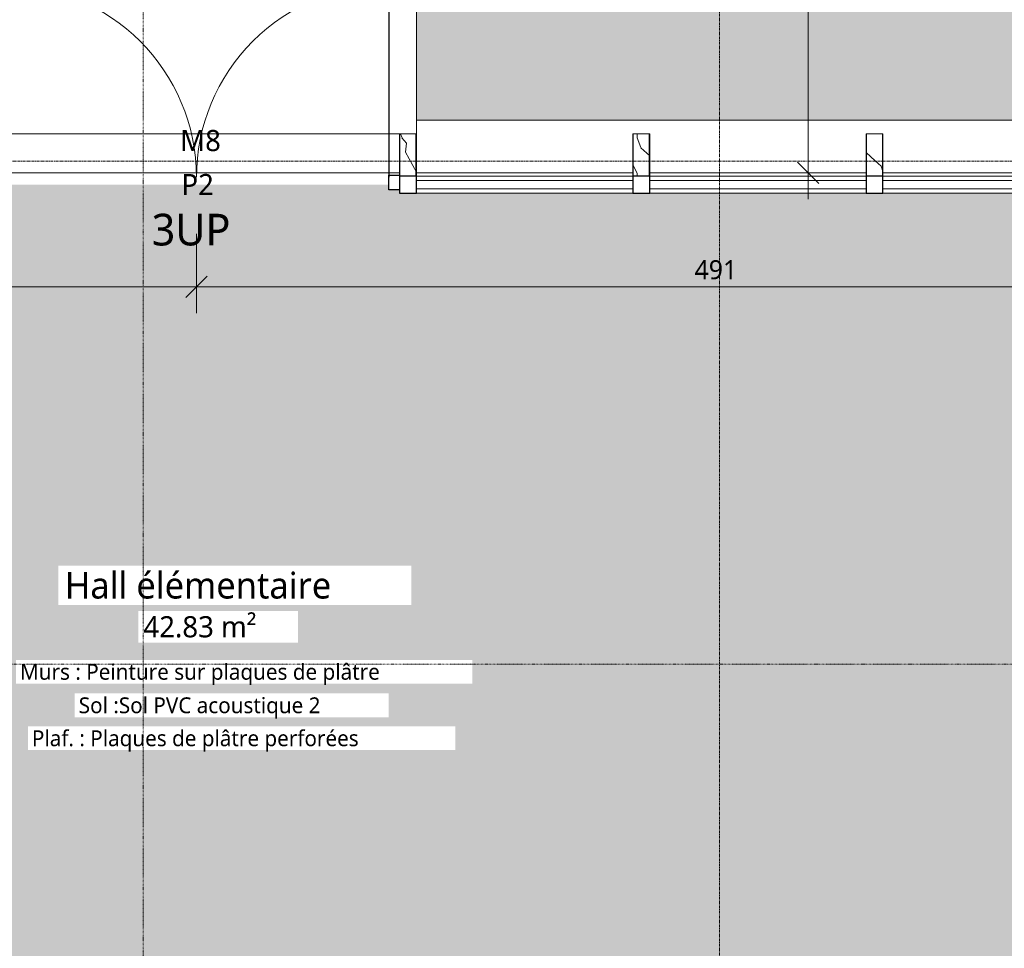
# Model space of a CAD drawing. Header units: millimetres. Extents: x -21522 to 77796, y -25697 to 15217.
# Tile 29 of 256: x 5536 to 10192, y -20285 to -15891. Entities that reach past the tile are written whole.
import ezdxf

# ---------------------------------------------------------------- set-up
doc = ezdxf.new("R2010")
doc.units = ezdxf.units.MM
doc.linetypes.add('Ligne de quadrillage', pattern=[22.225, 12.7, -3.175, 3.175, -3.175])
doc.linetypes.add('Tiret point', pattern=[6.25, 2.5, -1.875, 0, -1.875])
for name, color, linetype, lineweight in [('A-ANNO-DIMS', 211, 'Continuous', 9), ('A-ANNO-DIMS-50', 211, 'Continuous', 9), ('A-AREA-IDEN', 2, 'Continuous', 9), ('A-AREA-PATT', 32, 'Continuous', 13), ('A-COLS', 52, 'Continuous', 13), ('A-DETL-GENF', 92, 'Continuous', 13), ('A-DOOR', 31, 'Continuous', 25), ('A-DOOR-FRAM', 31, 'Continuous', 25), ('A-DOOR-IDEN', 31, 'Continuous', 9), ('A-FLOR', 192, 'Continuous', 13), ('A-GLAZ-CURT', 52, 'Continuous', 13), ('A-GLAZ-CWMG', 51, 'Continuous', 13), ('C-TOPO-SDVS', 7, 'Continuous', 13), ('G-ANNO-SYMB', 111, 'Continuous', 9), ('G-ANNO-TEXT', 231, 'Continuous', 9), ('S-BEAM', 12, 'Continuous', 13), ('S-GRID', 1, 'Continuous', 9)]:
    doc.layers.add(name, color=color, linetype=linetype, lineweight=lineweight)
doc.styles.add('Trebuchet MS_1', font='trebuc.ttf', dxfattribs={"height": 90})
doc.styles.add('Trebuchet MS_2', font='trebuc.ttf', dxfattribs={"height": 100})
doc.styles.add('Trebuchet MS_3', font='trebuc.ttf', dxfattribs={"height": 150})
doc.styles.add('Trebuchet MS_4', font='trebuc.ttf', dxfattribs={"height": 125})
doc.styles.add('Trebuchet MS_5', font='trebuc.ttf', dxfattribs={"height": 75})
doc.dimstyles.new('Cotes50e_Intérieur_Transparent', dxfattribs={"dimscale": 304.8, "dimtxt": 92.785582, "dimasz": 0.328084, "dimexe": 0.410105, "dimexo": 0.0625, "dimgap": 0.036089, "dimtad": 1, "dimdec": 0, "dimlfac": 0.1, "dimzin": 0, "dimdsep": 46, "dimtxsty": 'Trebuchet MS_1', "dimblk1": 'OBLIQUE', "dimblk2": 'OBLIQUE', "dimsah": 1, "dimcen": 0.09, "dimdle": 0.410105, "dimazin": 0, "dimtfac": 1, "dimtdec": 4, "dimtix": 1, "dimtmove": 0, "dimatfit": 3, "dimfxl": 0.82021, "dimfxlon": 1, "dimtvp": 1, "dimtolj": 1, "dimtzin": 0, "dimarcsym": 2})
pattern_1 = [(108.435, (54.145, 0), (-208.24995, 416.49993), [79.025, -579.519]), (139.399, (29.155, 74.97), (-1249.505702, 1041.24372), [38.399, -1881.572]), (136.848, (208.25, 99.96), (-3123.769422, 2915.4788923), [91.346, -4475.934]), (109.983, (141.61, 162.435), (-624.746965, 1666.001328), [48.75, -2388.754]), (90, (124.95, 0), (-208.25, 208.25), [41.65, -166.6]), (118.443, (124.95, 41.65), (1457.75313, -2707.248388), [113.682, -5570.435]), (84.289, (70.805, 141.61), (-208.263648, -1874.248384), [41.858, -2051.029]), (129.806, (74.97, 183.26), (833.0069, -1041.24319), [32.53, -1593.955])]

# ---------------------------------------------------------------- blocks, each defined once
blk = doc.blocks.new('Family - IfcBeam - POUTRE-251952-00_RDC_50e Copie 1')
at = {"layer": 'S-BEAM', "color": 250, "lineweight": 18}
for p, q in [((40063.2, 21318.3), (40016.8, 21318.3)), ((40016.8, 21318.3), (40016.8, 21241.9)), ((40091.8, 21318.3), (40063.2, 21318.3)), ((40091.8, 21194.7), (40091.8, 21318.3)), ((40016.8, 21241.9), (40016.8, 21118.3)), ((40091.8, 21118.3), (40091.8, 21194.7)), ((40016.8, 21118.3), (40045.5, 21118.3)), ((40045.5, 21118.3), (40091.8, 21118.3))]:
    blk.add_line(p, q, dxfattribs=at)
blk = doc.blocks.new('Family - IfcBeam - POUTRE-252248-00_RDC_50e Copie 1')
at = {"layer": 'S-BEAM', "color": 250, "lineweight": 18}
for p, q in [((41166.4, 21318.3), (41120.1, 21318.3)), ((41120.1, 21318.3), (41120.1, 21241.9)), ((41195.1, 21318.3), (41166.4, 21318.3)), ((41195.1, 21194.7), (41195.1, 21318.3)), ((41120.1, 21241.9), (41120.1, 21118.3)), ((41195.1, 21118.3), (41195.1, 21194.7)), ((41120.1, 21118.3), (41148.8, 21118.3)), ((41148.8, 21118.3), (41195.1, 21118.3))]:
    blk.add_line(p, q, dxfattribs=at)
blk = doc.blocks.new('Family - IfcBeam - POUTRE-252330-00_RDC_50e Copie 1')
at = {"layer": 'S-BEAM', "color": 250, "lineweight": 18}
for p, q in [((38959.9, 21318.3), (38913.6, 21318.3)), ((38913.6, 21318.3), (38913.6, 21241.9)), ((38988.6, 21318.3), (38959.9, 21318.3)), ((38988.6, 21194.7), (38988.6, 21318.3)), ((38913.6, 21241.9), (38913.6, 21118.3)), ((38988.6, 21118.3), (38988.6, 21194.7)), ((38913.6, 21118.3), (38942.3, 21118.3)), ((38942.3, 21118.3), (38988.6, 21118.3))]:
    blk.add_line(p, q, dxfattribs=at)
blk = doc.blocks.new('GROUPE SCOLAIRE ST JULIEN - PRO - Ind A_importrevit_ifc-1-00_RDC_50e Copie 1')
at = {"layer": 'S-BEAM', "color": 250, "lineweight": 18, "rotation": 0.0001649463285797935}
for name in ['Family - IfcBeam - POUTRE-252330-00_RDC_50e Copie 1', 'Family - IfcBeam - POUTRE-251952-00_RDC_50e Copie 1', 'Family - IfcBeam - POUTRE-252248-00_RDC_50e Copie 1']:
    blk.add_blockref(name, (-31579, -37749.8), dxfattribs=at)
blk = doc.blocks.new('Panneau système - Vitré-8391255-00_RDC_50e Copie 1')
at = {"layer": 'A-GLAZ-CURT', "color": 30}
for p, q in [((511.6, 20), (-511.6, 20)), ((-511.6, 20), (-511.6, -20)), ((511.6, -20), (511.6, 20)), ((-511.6, -20), (511.6, -20))]:
    blk.add_line(p, q, dxfattribs=at)
blk = doc.blocks.new('Panneau système - Vitré-8391256-00_RDC_50e Copie 1')
at = {"layer": 'A-GLAZ-CURT', "color": 30}
for p, q in [((511.6, 20), (-511.6, 20)), ((-511.6, 20), (-511.6, -20)), ((511.6, -20), (511.6, 20)), ((-511.6, -20), (511.6, -20))]:
    blk.add_line(p, q, dxfattribs=at)
blk = doc.blocks.new('Panneau système - Vitré-8391257-00_RDC_50e Copie 1')
at = {"layer": 'A-GLAZ-CURT', "color": 30}
for p, q in [((511.6, 20), (-511.6, 20)), ((-511.6, 20), (-511.6, -20)), ((511.6, -20), (511.6, 20)), ((-511.6, -20), (511.6, -20))]:
    blk.add_line(p, q, dxfattribs=at)
blk = doc.blocks.new('Double vitrée - Double vitrée-8399189-00_RDC_50e Copie 1')
at = {"layer": 'A-DOOR', "color": 20}
for p, q in [((-910, -944.6), (-910, -35)), ((910, -944.6), (910, -35))]:
    blk.add_line(p, q, dxfattribs=at)
at = {"layer": 'A-DOOR', "color": 30, "lineweight": 13}
for centre, start, end in [((-910, -35), 270, 0), ((910, -35), 180, 270)]:
    blk.add_arc(centre, 910, start, end, dxfattribs=at)
at = {"layer": 'A-DOOR-FRAM', "color": 20}
for p, q in [((-960, 25), (-910, 25)), ((-960, -45), (-960, 25)), ((-910, 25), (-910, -45)), ((910, -45), (910, 25)), ((910, 25), (960, 25)), ((960, 25), (960, -45)), ((-910, -45), (-960, -45)), ((960, -45), (910, -45))]:
    blk.add_line(p, q, dxfattribs=at)
blk = doc.blocks.new('Meneau rectangulaire - 80 x 80mm-V2-00_RDC_50e Copie 1')
at = {"layer": 'A-GLAZ-CWMG', "color": 20, "lineweight": 25}
for p, q in [((-40, 40), (40, 40)), ((-40, -40), (-40, 40)), ((40, 40), (40, -40)), ((40, -40), (-40, -40))]:
    blk.add_line(p, q, dxfattribs=at)
blk = doc.blocks.new('Meneau rectangulaire - 80 x 80mm-8391229-00_RDC_50e Copie 1')
at = {"layer": 'A-GLAZ-CWMG', "color": 20, "lineweight": 25}
for p, q in [((-40, 40), (40, 40)), ((-40, -40), (-40, 40)), ((40, -40), (-40, -40)), ((40, -25), (40, -40))]:
    blk.add_line(p, q, dxfattribs=at)
blk = doc.blocks.new('Meneau rectangulaire - 80 x 80mm-8077676-00_RDC_50e Copie 1')
at = {"layer": 'A-GLAZ-CWMG', "color": 30}
for p, q in [((9111.7, -16631.4), (9538.5, -16631.4)), ((9111.7, -16711.4), (9538.5, -16711.4))]:
    blk.add_line(p, q, dxfattribs=at)
blk = doc.blocks.new('Meneau rectangulaire - 80 x 80mm-8077678-00_RDC_50e Copie 1')
at = {"layer": 'A-GLAZ-CWMG', "color": 30}
for p, q in [((8401.7, -16631.4), (8435.2, -16631.4)), ((8401.7, -16711.4), (8435.2, -16711.4))]:
    blk.add_line(p, q, dxfattribs=at)
blk = doc.blocks.new('Meneau rectangulaire - 80 x 80mm-8077691-00_RDC_50e Copie 1')
at = {"layer": 'A-GLAZ-CWMG', "color": 30}
for p, q in [((8515.2, -16631.4), (9111.7, -16631.4)), ((8515.2, -16711.4), (9111.7, -16711.4))]:
    blk.add_line(p, q, dxfattribs=at)
blk = doc.blocks.new('Meneau rectangulaire - 80 x 80mm-8077226-00_RDC_50e Copie 1')
at = {"layer": 'A-GLAZ-CWMG', "color": 30}
for p, q in [((5073, -6130.8), (4363, -6130.8)), ((5073, -6210.8), (4363, -6210.8))]:
    blk.add_line(p, q, dxfattribs=at)
blk = doc.blocks.new('Meneau rectangulaire - 80 x 80mm-8077692-00_RDC_50e Copie 1')
at = {"layer": 'A-GLAZ-CWMG', "color": 30}
for p, q in [((9618.5, -16631.4), (9821.7, -16631.4)), ((9618.5, -16711.4), (9821.7, -16711.4))]:
    blk.add_line(p, q, dxfattribs=at)
blk = doc.blocks.new('Meneau rectangulaire - 80 x 80mm-8077693-00_RDC_50e Copie 1')
at = {"layer": 'A-GLAZ-CWMG', "color": 30}
for p, q in [((7412, -16631.4), (7691.7, -16631.4)), ((7412, -16711.4), (7691.7, -16711.4))]:
    blk.add_line(p, q, dxfattribs=at)
blk = doc.blocks.new('DIMBLOCK53-00_RDC_50e Copie 1')
at = {"layer": 'A-ANNO-DIMS-50'}
for p, q in [((9264.6, -6410.8), (9214.6, -6360.8)), ((9264.6, -6410.8), (9139.6, -6410.8)), ((9264.6, -16740.9), (9264.6, -6410.8)), ((9264.6, -6410.8), (9314.6, -6460.8)), ((9264.6, -6410.8), (9514.6, -6410.8)), ((9264.6, -16615.9), (9214.6, -16565.9)), ((9264.6, -16615.9), (9014.6, -16615.9)), ((9264.6, -16615.9), (9314.6, -16665.9)), ((9264.6, -16615.9), (9389.6, -16615.9))]:
    blk.add_line(p, q, dxfattribs=at)
at = {"layer": 'A-ANNO-DIMS-50', "color": 0, "insert": (9138.5, -11645.4), "char_height": 90, "width": 317.044, "attachment_point": 1, "rotation": 90, "line_spacing_factor": 1.048425, "style": 'Trebuchet MS_1'}
blk.add_mtext('1021', dxfattribs=at)
blk = doc.blocks.new('_Oblique')
at = {"color": 0, "linetype": 'ByBlock', "lineweight": -2}
blk.add_line((-0.5, -0.5), (0.5, 0.5), dxfattribs=at)
blk = doc.blocks.new('DIMBLOCK57-00_RDC_50e Copie 1')
at = {"layer": 'A-ANNO-DIMS-50'}
for p, q in [((2131.5, -17154.9), (2131.5, -16904.9)), ((6372, -17154.9), (6372, -16904.9)), ((2131.5, -17154.9), (2181.5, -17104.9)), ((6372, -17154.9), (6422, -17104.9)), ((2006.5, -17154.9), (6372, -17154.9)), ((2131.5, -17154.9), (2081.5, -17204.9)), ((2131.5, -17154.9), (2131.5, -17279.9)), ((6372, -17154.9), (6322, -17204.9)), ((6372, -17154.9), (6372, -17279.9))]:
    blk.add_line(p, q, dxfattribs=at)
at = {"layer": 'A-ANNO-DIMS-50', "color": 0, "insert": (4152.7, -17028.8), "char_height": 90, "width": 237.783, "attachment_point": 1, "line_spacing_factor": 1.048425, "style": 'Trebuchet MS_1'}
blk.add_mtext('424', dxfattribs=at)
blk = doc.blocks.new('DIMBLOCK58-00_RDC_50e Copie 1')
at = {"layer": 'A-ANNO-DIMS-50'}
for p, q in [((6372, -17154.9), (6372, -16904.9)), ((11281.7, -17154.9), (11281.7, -17017.8)), ((6372, -17154.9), (6422, -17104.9)), ((11281.7, -17154.9), (11331.7, -17104.9)), ((6372, -17154.9), (6322, -17204.9)), ((6372, -17154.9), (11281.7, -17154.9)), ((6372, -17154.9), (6372, -17279.9)), ((11281.7, -17154.9), (11231.7, -17204.9)), ((11281.7, -17154.9), (11281.7, -17279.9))]:
    blk.add_line(p, q, dxfattribs=at)
at = {"layer": 'A-ANNO-DIMS-50', "color": 0, "insert": (8727.8, -17028.8), "char_height": 90, "width": 237.783, "attachment_point": 1, "line_spacing_factor": 1.048425, "style": 'Trebuchet MS_1'}
blk.add_mtext('491', dxfattribs=at)

msp = doc.modelspace()

# ---------------------------------------------------------------- hatches: boundary and pattern name
at = {"layer": 'A-AREA-PATT'}
msp.add_hatch(color=10, dxfattribs=at).paths.add_polyline_path([(7269.7, -20601.1), (7269.7, -20507.6), (13081.7, -20507.6), (13081.7, -18709.7), (13074.5, -18709.7), (13074.2, -18803), (13061.1, -18803), (13061.3, -18696.3), (13081.7, -18696.3), (13081.7, -16711.4), (7332, -16711.4), (7331.9, -16696.4), (7282, -16696.4), (7282, -16671.4), (5462, -16671.4), (5462, -16696.4), (5412, -16696.4), (5412, -16711.4), (2131.5, -16711.4), (2131.5, -16876.4), (2082.5, -16876.4), (2082.5, -17776.4), (2131.5, -17776.4), (2131.5, -20601.1), (3809.1, -20601.1), (3809.1, -20565.1), (3989.1, -20565.1), (3989.1, -20601.1), (7165.7, -20601.1)])
at = {"layer": 'A-COLS'}
h = msp.add_hatch(dxfattribs=at)
h.set_pattern_fill('FP_52', color=30, style=0, pattern_type=2)
h.set_pattern_definition(pattern_1)
h.paths.add_polyline_path([(7332, -16631.4), (7412, -16631.4), (7412, -16431.4), (7332, -16431.4), (7332, -16626.4)])
h = msp.add_hatch(dxfattribs=at)
h.set_pattern_fill('FP_52', color=30, style=0, pattern_type=2)
h.set_pattern_definition(pattern_1)
h.paths.add_polyline_path([(8435.2, -16431.4), (8435.2, -16631.4), (8515.2, -16631.4), (8515.2, -16431.4)])
h = msp.add_hatch(dxfattribs=at)
h.set_pattern_fill('FP_52', color=30, style=0, pattern_type=2)
h.set_pattern_definition(pattern_1)
h.paths.add_polyline_path([(9618.5, -16631.4), (9618.5, -16431.4), (9538.5, -16431.4), (9538.5, -16631.4)])
at = {"layer": 'A-DETL-GENF'}
h = msp.add_hatch(dxfattribs=at)
h.set_pattern_fill('FP_114', color=253, style=0, pattern_type=2)
h.set_pattern_definition([(50, (0, 0), (364.368, -31.8783), [38.1, -419.1]), (355, (0, 0), (-70.486, 382.113), [30.48, -335.28]), (100.451, (30.36, -2.66), (293.885, 350.2334), [32.38, -356.18]), (46.184, (0, 101.6), (542.158, -84.086), [57.15, -628.65]), (96.636, (45.2, 94.6), (474.805, 494.855), [48.57, -534.27]), (351.184, (0, 101.6), (474.81, 494.85), [45.72, -502.92]), (21, (50.8, 76.2), (303.2285, -204.5305), [38.1, -419.1]), (326, (50.8, 76.2), (123.604, 368.376), [30.48, -335.28]), (71.451, (76.07, 59.16), (426.834, 163.843), [32.38, -356.18]), (37.5, (0, 0), (6.17665, 169.11015), [16.764, -314.452, 16.764, -323.596, -336.55]), (37.5, (0, 0), (6.17665, 169.11015), [-671.576, 16.764, -319.786]), (7.5, (0, 0), (133.6389, 200.3615), [16.764, -177.292, 16.764, -306.832, -128.27]), (7.5, (0, 0), (133.6389, 200.3615), [-517.652, 16.764, -111.506]), (327.5, (-113.28, 0), (271.1818, -11.4584), [16.764, -110.236, 16.764, -379.476, -525.78]), (327.5, (-113.28, 0), (271.1818, -11.4584), [-523.24, 16.764, -509.016]), (317.5, (-164.08, 0), (296.2585, 50.8528), [16.764, -148.336, 16.764, -246.38, -373.38]), (317.5, (-164.08, 0), (296.2585, 50.8528), [-428.244, 16.764, -356.616])])
h.paths.add_polyline_path([(10410.2, -16365.9), (10951.7, -16365.9), (10951.7, -6460.8), (7412, -6460.8), (7412, -7343.9), (7633.8, -7407.7), (7851.8, -7483.6), (8065.4, -7571.3), (8273.7, -7670.6), (8476.4, -7781.2), (8672.6, -7902.7), (8861.9, -8034.8), (9043.6, -8177.2), (9217.2, -8329.3), (9382.2, -8490.6), (9538.2, -8660.9), (9684.5, -8839.4), (9820.8, -9025.7), (9946.7, -9219.1), (10061.7, -9419.2), (10165.6, -9625.4), (10258.1, -9836.9), (10338.8, -10053.1), (10407.4, -10273.5), (10463.9, -10497.3), (10508, -10723.9), (10539.6, -10952.6), (10558.6, -11182.6), (10565, -11413.3), (10558.6, -11644.1), (10539.6, -11874.1), (10508, -12102.8), (10463.9, -12329.4), (10407.4, -12553.2), (10338.7, -12773.7), (10258.1, -12989.8), (10165.6, -13201.3), (10061.7, -13407.4), (9946.7, -13607.5), (9820.8, -13801), (9684.5, -13987.3), (9538.2, -14165.8), (9382.2, -14336), (9217.2, -14497.4), (9043.6, -14649.5), (8861.9, -14791.8), (8672.6, -14924), (8476.4, -15045.5), (8273.7, -15156.1), (8065.4, -15255.4), (7851.8, -15343.1), (7633.8, -15419), (7412, -15482.7), (7412, -16365.9), (9497.8, -16365.9)])
h.paths.add_polyline_path([(6362.4, -13413.3), (6519.3, -13407.2), (6675.3, -13388.7), (6829.3, -13358.1), (6980.4, -13315.5), (7127.8, -13261.1), (7270.4, -13195.4), (7407.4, -13118.6), (7538, -13031.4), (7661.3, -12934.2), (7776.6, -12827.6), (7883.2, -12712.2), (7980.4, -12588.9), (8067.7, -12458.3), (8144.4, -12321.3), (8210.2, -12178.7), (8264.5, -12031.4), (8307.1, -11880.2), (8337.8, -11726.2), (8356.2, -11570.3), (8362.4, -11413.3), (8356.2, -11256.4), (8337.8, -11100.5), (8307.1, -10946.4), (8264.5, -10795.3), (8210.2, -10648), (8144.4, -10505.4), (8067.7, -10368.3), (7980.4, -10237.8), (7883.2, -10114.4), (7776.6, -9999.1), (7661.3, -9892.5), (7538, -9795.3), (7407.4, -9708.1), (7270.4, -9631.3), (7127.8, -9565.6), (6980.4, -9511.2), (6829.3, -9468.6), (6675.3, -9438), (6519.3, -9419.5), (6362.4, -9413.3), (6205.5, -9419.5), (6049.5, -9438), (5895.5, -9468.6), (5744.4, -9511.2), (5597, -9565.6), (5454.4, -9631.3), (5317.4, -9708.1), (5186.8, -9795.3), (5063.5, -9892.5), (4948.2, -9999.1), (4841.6, -10114.4), (4744.4, -10237.8), (4657.1, -10368.3), (4580.4, -10505.4), (4514.6, -10648), (4460.3, -10795.3), (4417.7, -10946.4), (4387, -11100.5), (4368.6, -11256.4), (4362.4, -11413.3), (4368.6, -11570.3), (4387, -11726.2), (4417.7, -11880.2), (4460.3, -12031.4), (4514.6, -12178.7), (4580.4, -12321.3), (4657.1, -12458.3), (4744.4, -12588.9), (4841.6, -12712.2), (4948.2, -12827.6), (5063.5, -12934.2), (5186.8, -13031.4), (5317.4, -13118.6), (5454.4, -13195.4), (5597, -13261.1), (5744.4, -13315.5), (5895.5, -13358.1), (6049.5, -13388.7), (6205.5, -13407.2)])
h.paths.add_polyline_path([(1773, -10649.3), (2229.9, -10649.3), (2277.4, -10426.1), (2337, -10205.9), (2408.5, -9989.2), (2491.6, -9776.7), (2586.1, -9569), (2691.8, -9366.8), (2808.3, -9170.6), (2935.2, -8981), (3072.3, -8798.6), (3219, -8623.9), (3375, -8457.4), (3539.9, -8299.7), (3713, -8151.1), (3894, -8012.1), (4082.2, -7883.1), (4277.1, -7764.6), (4478.2, -7656.8), (4684.9, -7560.1), (4896.5, -7474.7), (5112.4, -7401), (5332, -7339), (5332, -6460.8), (1773, -6460.8), (1773, -10229)])

# ---------------------------------------------------------------- linework, layer by layer
at = {"layer": 'A-COLS', "color": 30}
for p, q in [((7412, -16431.4), (7332, -16431.4)), ((7332, -16431.4), (7332, -16626.4)), ((7412, -16631.4), (7412, -16431.4)), ((8515.2, -16431.4), (8435.2, -16431.4)), ((8435.2, -16431.4), (8435.2, -16631.4)), ((8515.2, -16631.4), (8515.2, -16431.4)), ((9618.5, -16431.4), (9538.5, -16431.4)), ((9538.5, -16431.4), (9538.5, -16631.4)), ((9618.5, -16631.4), (9618.5, -16431.4)), ((7332, -16631.4), (7412, -16631.4)), ((8435.2, -16631.4), (8515.2, -16631.4)), ((9538.5, -16631.4), (9618.5, -16631.4))]:
    msp.add_line(p, q, dxfattribs=at)
at = {"layer": 'A-FLOR', "color": 30}
for p, q in [((7332, -16615.9), (5412, -16615.9)), ((8435.2, -16615.9), (7412, -16615.9)), ((9538.5, -16615.9), (8515.2, -16615.9)), ((10641.7, -16615.9), (9618.5, -16615.9))]:
    msp.add_line(p, q, dxfattribs=at)
at = {"layer": 'C-TOPO-SDVS'}
for p, q in [((7412, -15482.7), (7412, -16431.4)), ((7412, -16365.9), (10951.7, -16365.9)), ((5412, -16431.4), (7332, -16431.4))]:
    msp.add_line(p, q, dxfattribs=at)
at = {"layer": 'S-GRID', "linetype": 'Ligne de quadrillage'}
for p, q in [((8844.7, 13831.3), (8844.7, -25037.2)), ((24853.2, -16560.9), (-13724, -16560.9))]:
    msp.add_line(p, q, dxfattribs=at)

# ---------------------------------------------------------------- block references
at = {"lineweight": 5}
msp.add_blockref('GROUPE SCOLAIRE ST JULIEN - PRO - Ind A_importrevit_ifc-1-00_RDC_50e Copie 1', (0, 0), dxfattribs=at)
at = {"layer": 'A-DOOR', "color": 30, "lineweight": 13, "rotation": 180}
msp.add_blockref('Double vitrée - Double vitrée-8399189-00_RDC_50e Copie 1', (6372, -16671.4), dxfattribs=at)
at = {"layer": 'A-GLAZ-CURT', "color": 30, "rotation": 180}
for name, p in [('Panneau système - Vitré-8391257-00_RDC_50e Copie 1', (7923.6, -16671.4)), ('Panneau système - Vitré-8391255-00_RDC_50e Copie 1', (9026.9, -16671.4)), ('Panneau système - Vitré-8391256-00_RDC_50e Copie 1', (10130.1, -16671.4))]:
    msp.add_blockref(name, p, dxfattribs=at)
at = {"layer": 'A-GLAZ-CWMG', "color": 30, "extrusion": (0, 0, -1)}
for name, p in [('Meneau rectangulaire - 80 x 80mm-8391229-00_RDC_50e Copie 1', (-7372, -16671.4)), ('Meneau rectangulaire - 80 x 80mm-V2-00_RDC_50e Copie 1', (-8475.2, -16671.4)), ('Meneau rectangulaire - 80 x 80mm-V2-00_RDC_50e Copie 1', (-9578.5, -16671.4))]:
    msp.add_blockref(name, p, dxfattribs=at)
at = {"layer": 'A-GLAZ-CWMG', "color": 30}
for name in ['Meneau rectangulaire - 80 x 80mm-8077693-00_RDC_50e Copie 1', 'Meneau rectangulaire - 80 x 80mm-8077678-00_RDC_50e Copie 1', 'Meneau rectangulaire - 80 x 80mm-8077691-00_RDC_50e Copie 1', 'Meneau rectangulaire - 80 x 80mm-8077676-00_RDC_50e Copie 1', 'Meneau rectangulaire - 80 x 80mm-8077692-00_RDC_50e Copie 1']:
    msp.add_blockref(name, (0, 0), dxfattribs=at)
at = {"layer": 'A-GLAZ-CWMG', "color": 30, "rotation": 180}
for p in [(12764.8, -22842.2), (14894.8, -22842.2)]:
    msp.add_blockref('Meneau rectangulaire - 80 x 80mm-8077226-00_RDC_50e Copie 1', p, dxfattribs=at)

# ---------------------------------------------------------------- texts
at = {"layer": 'A-DOOR-IDEN', "insert": (6301.1, -16621.3), "char_height": 100, "width": 188.397, "attachment_point": 1, "style": 'Trebuchet MS_2'}
msp.add_mtext('P2', dxfattribs=at)
at = {"layer": 'G-ANNO-TEXT', "color": 174, "insert": (6295, -16412.9), "char_height": 100, "width": 216.456, "attachment_point": 1, "style": 'Trebuchet MS_2'}
msp.add_mtext('M8', dxfattribs=at)
at = {"layer": 'G-ANNO-TEXT', "color": 1, "insert": (6160.2, -16809.3), "char_height": 150, "width": 448.945, "attachment_point": 1, "style": 'Trebuchet MS_3'}
msp.add_mtext('3UP', dxfattribs=at)

# ---------------------------------------------------------------- dimensions: what is measured, and where the dimension line sits
at = {"layer": 'A-ANNO-DIMS'}
dim = msp.add_linear_dim(base=(9264.6, -6410.8), p1=(9014.6, -16615.9), p2=(9514.6, -6410.8), angle=90, dimstyle='Cotes50e_Intérieur_Transparent', override={"dimpost": '<>', "dimfxl": 10217.381951}, dxfattribs=at)
dim.commit()
dim.dimension.update_dxf_attribs({"geometry": 'DIMBLOCK53-00_RDC_50e Copie 1', "text_midpoint": (9207.8, -11513.3)})
for base, p1, p2, override, picture, middle in [((6372, -17154.9), (2131.5, -16904.9), (6372, -16904.9), {"dimpost": '<>', "dimfxl": 4240.444627}, 'DIMBLOCK57-00_RDC_50e Copie 1', (4251.8, -17098.8)), ((11281.7, -17154.9), (6372, -16904.9), (11281.7, -17017.8), {"dimpost": '<>', "dimfxl": 4911.0371}, 'DIMBLOCK58-00_RDC_50e Copie 1', (8826.9, -17098))]:
    dim = msp.add_linear_dim(base=base, p1=p1, p2=p2, dimstyle='Cotes50e_Intérieur_Transparent', override=override, dxfattribs=at)
    dim.commit()
    dim.dimension.update_dxf_attribs({"geometry": picture, "text_midpoint": middle})

# ---------------------------------------------------------------- next in the draw order: texts
at = {"layer": 'A-AREA-IDEN', "attachment_point": 1, "bg_fill": 3, "box_fill_scale": 1.25, "bg_fill_color": 256, "bg_fill_true_color": 13158600, "bg_fill_transparency": 0}
for s, insert, char_height, width, style in [('Hall élémentaire', (5749.5, -18504.7), 125, 1607.383, 'Trebuchet MS_4'), ('42.83 m²', (6121.5, -18713.2), 100, 705.485, 'Trebuchet MS_2'), ('Murs : Peinture sur plaques de plâtre', (5537.7, -18938.8), 75, 2120.463, 'Trebuchet MS_5'), ('Sol :Sol PVC acoustique 2', (5815.5, -19097.2), 75, 1447.046, 'Trebuchet MS_5'), ('Plaf. : Plaques de plâtre perforées', (5594, -19253.3), 75, 1984.177, 'Trebuchet MS_5')]:
    msp.add_mtext(s, dxfattribs=dict(at, insert=insert, char_height=char_height, width=width, style=style))

# ---------------------------------------------------------------- next in the draw order: linework, layer by layer
at = {"layer": 'G-ANNO-SYMB', "linetype": 'Tiret point'}
for p, q in [((6120.4, 13884.1), (6120.4, -23190.4)), ((25455.8, -18940.7), (-15081.6, -18940.7))]:
    msp.add_line(p, q, dxfattribs=at)

doc.saveas('drawing.dxf')
